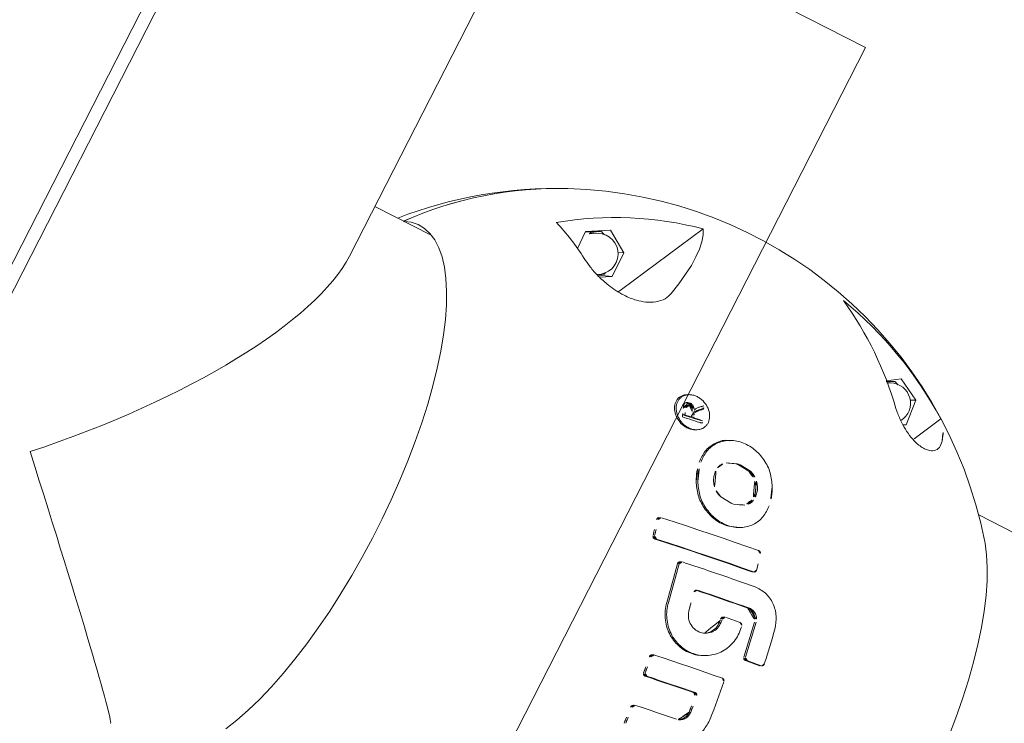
# Model space of a CAD drawing. Extents: x 5459245 to 5462690, y 5971016 to 5972523.
# Tile 102 of 198: x 5462452.005 to 5462452.231, y 5972211.66 to 5972211.821. Entities that reach past the tile are written whole.
import ezdxf

# ---------------------------------------------------------------- set-up
doc = ezdxf.new("R2010")
doc.units = 0
doc.layers.add('A_MAŁA ARCHITEKTURA', color=195, linetype='CONTINUOUS', lineweight=9)

# ---------------------------------------------------------------- blocks, each defined once
blk = doc.blocks.new('A$C43995eb0')
at = {"layer": 'A_MAŁA ARCHITEKTURA', "linetype": 'Continuous'}
for p, q in [((3380.14, 250.43), (3380.14, 221.75)), ((3371.38, 200.65), (3364.51, 204.04)), ((3363.28, 197), (3360.45, 191.76)), ((3369.31, 197.54), (3363.28, 197)), ((3363.28, 197), (3363.85, 195.82)), ((3369.69, 196.99), (3369.31, 197.54)), ((3369.31, 197.54), (3369.59, 196.85)), ((3360.45, 191.76), (3362.4, 188.9)), ((3433.66, 192.93), (3433.72, 192.77)), ((3362.38, 190.02), (3362.74, 189.28)), ((3425.22, 187.54), (3433.43, 189.02)), ((3425.38, 187.2), (3433.59, 188.68)), ((3415.31, 181.61), (3415.13, 182)), ((3415.3, 181.61), (3415.36, 181.45)), ((3427.42, 180.67), (3427.63, 180.24)), ((3437.58, 180.12), (3437.42, 180.46)), ((3407.89, 173.77), (3407.73, 174.11)), ((3402.48, 173.05), (3403.47, 170.66)), ((3402.64, 172.71), (3402.98, 171.89)), ((3454.78, 171.53), (3454.94, 171.19)), ((3394.77, 167.86), (3395.01, 170.65)), ((3394.93, 167.52), (3395.17, 170.31)), ((3403.55, 170.07), (3403.31, 167.27)), ((3403.47, 170.66), (3403.55, 170.07)), ((3442.51, 170.14), (3442.7, 169.75)), ((3394.85, 167.26), (3394.77, 167.86)), ((3395.84, 164.86), (3394.85, 167.26)), ((3395.01, 166.93), (3394.93, 167.52)), ((3395.66, 165.35), (3395.01, 166.93)), ((3420.65, 166.08), (3420.81, 165.74)), ((3390.73, 163.51), (3390.9, 163.17)), ((3389.86, 155.28), (3389.7, 155.62)), ((3413.82, 157.22), (3413.99, 156.89)), ((3387.39, 154.29), (3387.23, 154.63)), ((3388.03, 152.94), (3387.46, 153.37)), ((3390.19, 153.21), (3390.03, 153.54)), ((3392.37, 154.95), (3392.21, 155.28)), ((3388.4, 152.84), (3388.03, 152.94)), ((3388.06, 151.1), (3388.22, 150.76)), ((3389.06, 153.18), (3389.38, 153.29)), ((3389.22, 152.85), (3389.06, 153.18)), ((3389.22, 152.85), (3389.54, 152.95)), ((3389.54, 152.95), (3389.38, 153.29)), ((3390.28, 152.67), (3390.11, 153)), ((3390.53, 151.1), (3390.37, 151.44)), ((3385.74, 150.28), (3385.9, 149.94)), ((3387.64, 150.52), (3387.58, 150.73)), ((3371.38, 125.47), (3350.51, 135.78)), ((3372.24, 124.99), (3371.38, 125.47)), ((3363.66, 122.05), (3360.45, 117)), ((3369.7, 122.18), (3363.66, 122.05)), ((3363.66, 122.05), (3364.22, 120.89)), ((3371.15, 119.64), (3369.7, 122.18)), ((3369.7, 122.18), (3370.86, 119.28)), ((3370.03, 120.33), (3369.56, 120.41)), ((3360.45, 117), (3363.28, 112.07)), ((3361.63, 115.21), (3362, 114.43)), ((3362.38, 114.84), (3362.85, 113.86)), ((3363.28, 112.07), (3367.58, 112.17)), ((3380.14, 81.1), (3380.14, 66.5)), ((3392.9, 66.5), (3168.68, 66.5)), ((3236.28, 1.5), (3546.15, 1.5)), ((3236.28, -1.5), (3546.15, -1.5))]:
    blk.add_line(p, q, dxfattribs=at)
at = {"layer": 'A_MAŁA ARCHITEKTURA'}
for q in [(3596.64, 150), (3296.64, -150)]:
    blk.add_line((3296.64, 150), q, dxfattribs=at)
at = {"layer": 'A_MAŁA ARCHITEKTURA', "linetype": 'Continuous', "flags": 128}
for points in [[(3384.96, 225.77), (3385.26, 226.01), (3387.44, 227.51), (3389.93, 228.96), (3392.73, 230.34), (3395.82, 231.65), (3399.17, 232.88), (3402.78, 234.02), (3406.62, 235.07), (3410.68, 236.02), (3414.93, 236.87), (3419.35, 237.61), (3423.91, 238.23), (3428.59, 238.74)], [(3433.98, 189.7), (3433.93, 190.13), (3433.87, 190.56), (3433.82, 190.98), (3433.77, 191.41), (3433.71, 191.84), (3433.66, 192.26), (3433.61, 192.69), (3433.56, 193.11)], [(3434.14, 189.36), (3434.09, 189.79), (3434.04, 190.22), (3433.98, 190.65), (3433.93, 191.07), (3433.88, 191.5), (3433.82, 191.93), (3433.77, 192.35), (3433.72, 192.77)], [(3440.15, 186.51), (3440.42, 184.53), (3440.69, 182.53), (3440.97, 180.52), (3441.26, 178.49), (3441.56, 176.45), (3441.86, 174.4), (3442.17, 172.33), (3442.49, 170.26)], [(3424.79, 172.24), (3424.55, 173.83), (3424.32, 175.41), (3424.1, 176.99), (3423.88, 178.56), (3423.66, 180.12), (3423.45, 181.66), (3423.24, 183.2), (3423.04, 184.73)], [(3424.95, 171.9), (3424.71, 173.49), (3424.48, 175.08), (3424.26, 176.65), (3424.04, 178.22), (3423.82, 179.78), (3423.61, 181.33), (3423.4, 182.86), (3423.2, 184.39)], [(3426.92, 184.31), (3426.98, 183.87), (3427.04, 183.43), (3427.1, 182.99), (3427.16, 182.55), (3427.22, 182.11), (3427.28, 181.67), (3427.34, 181.23), (3427.4, 180.78)], [(3410.34, 180.57), (3410.72, 177.77), (3411.11, 174.94), (3411.52, 172.08), (3411.94, 169.18), (3412.38, 166.27), (3412.83, 163.33), (3413.29, 160.37), (3413.77, 157.4)], [(3418.63, 158.62), (3418.15, 161.59), (3417.69, 164.55), (3417.24, 167.48), (3416.8, 170.4), (3416.38, 173.29), (3415.97, 176.15), (3415.58, 178.99), (3415.2, 181.79)], [(3418.79, 158.28), (3418.31, 161.25), (3417.85, 164.21), (3417.4, 167.15), (3416.96, 170.06), (3416.54, 172.95), (3416.13, 175.82), (3415.74, 178.65), (3415.36, 181.45)], [(3447.61, 170.93), (3447.38, 172.39), (3447.16, 173.85), (3446.95, 175.31), (3446.73, 176.75), (3446.52, 178.19), (3446.32, 179.63), (3446.11, 181.05), (3445.91, 182.47)], [(3447.77, 170.59), (3447.55, 172.06), (3447.33, 173.51), (3447.11, 174.97), (3446.89, 176.41), (3446.68, 177.86), (3446.48, 179.29), (3446.27, 180.72), (3446.07, 182.14)], [(3453.28, 181.46), (3453.45, 180.26), (3453.62, 179.05), (3453.8, 177.84), (3453.98, 176.62), (3454.16, 175.4), (3454.34, 174.17), (3454.53, 172.94), (3454.72, 171.7)], [(3389.7, 155.62), (3389.74, 155.36), (3389.78, 155.1), (3389.82, 154.84), (3389.86, 154.58), (3389.9, 154.32), (3389.94, 154.06), (3389.99, 153.8), (3390.03, 153.54)], [(3391.02, 151.14), (3390.92, 151.73), (3390.83, 152.32), (3390.73, 152.91), (3390.63, 153.49), (3390.54, 154.08), (3390.45, 154.67), (3390.35, 155.26), (3390.26, 155.84)], [(3386.53, 154.34), (3386.64, 154.22), (3386.76, 154.1), (3386.88, 153.98), (3386.99, 153.86), (3387.11, 153.73), (3387.23, 153.61), (3387.34, 153.49), (3387.46, 153.37)], [(3387.94, 153.89), (3387.85, 153.98), (3387.76, 154.07), (3387.67, 154.17), (3387.58, 154.26), (3387.49, 154.35), (3387.41, 154.44), (3387.32, 154.54), (3387.23, 154.63)], [(3388.1, 153.55), (3388.01, 153.64), (3387.92, 153.74), (3387.83, 153.83), (3387.75, 153.92), (3387.66, 154.01), (3387.57, 154.11), (3387.48, 154.2), (3387.39, 154.29)], [(3389.86, 155.28), (3389.9, 155.02), (3389.94, 154.76), (3389.98, 154.51), (3390.02, 154.25), (3390.06, 153.99), (3390.11, 153.73), (3390.15, 153.47), (3390.19, 153.21)], [(3390.11, 153), (3390.15, 152.81), (3390.18, 152.61), (3390.21, 152.42), (3390.24, 152.22), (3390.27, 152.03), (3390.31, 151.83), (3390.34, 151.64), (3390.37, 151.44)], [(3390.28, 152.67), (3390.31, 152.47), (3390.34, 152.28), (3390.37, 152.08), (3390.4, 151.89), (3390.43, 151.69), (3390.47, 151.49), (3390.5, 151.3), (3390.53, 151.1)], [(3350.51, 135.78), (3351.77, 136.38), (3353.27, 136.82), (3355.01, 137.1), (3356.98, 137.21), (3359.18, 137.16), (3361.6, 136.93), (3364.22, 136.55), (3367.04, 136)], [(3380.14, 74.02), (3379.61, 75.52), (3379.35, 77.2), (3379.45, 78.88), (3379.91, 80.55), (3380.73, 82.21), (3381.9, 83.84), (3383.41, 85.44), (3385.26, 87), (3387.44, 88.51), (3389.93, 89.95), (3392.73, 91.34), (3395.82, 92.65), (3399.17, 93.88), (3402.78, 95.02), (3406.62, 96.07), (3410.68, 97.01), (3414.93, 97.86), (3419.35, 98.6), (3423.91, 99.22), (3428.59, 99.73), (3433.38, 100.12), (3438.23, 100.4), (3443.12, 100.54), (3448.04, 100.57), (3452.95, 100.47), (3457.82, 100.26), (3462.64, 99.92), (3467.36, 99.46), (3471.98, 98.88), (3476.47, 98.19), (3480.79, 97.39), (3484.93, 96.49), (3488.87, 95.48), (3492.58, 94.38), (3496.05, 93.19), (3499.25, 91.91), (3502.18, 90.56)]]:
    blk.add_lwpolyline(points, dxfattribs=at)
at = {"layer": 'A_MAŁA ARCHITEKTURA', "linetype": 'Continuous'}
for centre, radius, start, end in [((3446.64, 147.06), 100, 128.0836, 205.5243), ((3370.97, 197.96), 8.87, 103.3005, 136.7486), ((3439.63, 152.24), 91.25, 145.4096, 167.5764), ((3366.61, 192.04), 4.69, 59.3387, 205.5243), ((3422.89, 134.49), 81.46, 133.2849, 152.6852), ((3476.97, -74.37), 271.55, 99.3484, 101.1074), ((3478.96, -87.82), 277.64, 96.0468, 97.9172), ((3477.94, -82.09), 271.83, 100.6215, 100.7018), ((3479.54, -91.9), 277.03, 96.0499, 96.8558), ((3479.7, -92.24), 277.03, 96.0499, 96.8558), ((3472.96, -59.59), 248.77, 103.5873, 104.4529), ((3478.63, -87.08), 272.13, 100.6211, 100.7013), ((3478.79, -87.42), 272.13, 100.6211, 100.7013), ((3479.19, -91.89), 269.05, 100.6214, 101.5123), ((3480.39, -96.42), 268.73, 94.4826, 95.3216), ((3481.13, -103.57), 275.91, 97.0919, 97.8962), ((3481.29, -103.91), 275.91, 97.0919, 97.8962), ((3480.55, -96.76), 268.73, 94.4826, 95.3216), ((3479.04, -92.13), 264.28, 100.6181, 102.6197), ((3479.21, -92.46), 264.28, 100.6181, 102.6197), ((3475.47, -78.08), 242.79, 103.663, 104.5497), ((3452.93, -5.31), 172.91, 111.2499, 111.4505), ((3475.63, -78.42), 242.79, 103.663, 104.5497), ((3448.57, 5.27), 161.47, 112.326, 112.5953), ((3448.73, 4.93), 161.47, 112.326, 112.5953), ((3452.04, -4.31), 169.59, 111.449, 111.6858), ((3453.09, -5.65), 172.91, 111.2499, 111.4505), ((3451.76, -3.59), 168.29, 111.4895, 111.9319), ((3451.65, -4.02), 167.1, 111.514, 112.01), ((3452.12, -5.19), 167.84, 111.3502, 112.042), ((3452.2, -4.64), 169.59, 111.449, 111.6858), ((3429.31, 153.29), 80.72, 192.5355, 216.6015), ((3366.61, 116.86), 4.69, 25.5243, 205.5243), ((3366.56, 115.64), 4.11, 205.6689, 239.3734), ((3413.24, 88.01), 51.67, 149.0559, 160.6022), ((3446.64, 147.06), 100, 205.5243, 228.3177), ((3434.86, 141.53), 86.99, 205.582, 231.087), ((3434.99, 141.64), 87.15, 205.6063, 231.0627)]:
    blk.add_arc(centre, radius, start, end, dxfattribs=at)
for major_axis, ratio, start_param, end_param in [((63.23, -63.23), 0.32571, 1.589149, 2.826719), ((66.49, 66.49), 0.018355, 0.018353, 1.255922)]:
    blk.add_ellipse((3446.64, 0), major_axis=major_axis, ratio=ratio, start_param=start_param, end_param=end_param, dxfattribs=at)
for points, knots in [([(3368.93, 206.59), (3369.46, 206.68), (3370.51, 206.86), (3371.67, 206.15), (3372.23, 204.92), (3372.32, 203.57), (3372.16, 202.22), (3371.65, 200.45), (3370.65, 198.39), (3369.27, 196.29), (3368.02, 194.79), (3367.25, 194), (3367.04, 193.79)], [0, 0, 0, 0, 0.174816, 0.349121, 0.487759, 0.558039, 0.628131, 0.711653, 0.795688, 0.870344, 0.964497, 1, 1, 1, 1]), ([(3362.04, 191.67), (3362.03, 191.66), (3361.87, 191.39), (3361.74, 191.07), (3361.65, 190.8), (3361.65, 190.78)], [0, 0, 0, 0, 0.02424, 0.903693, 1, 1, 1, 1]), ([(3418.11, 183.66), (3418.1, 184.6), (3418.08, 186.46), (3419.5, 189.1), (3421.76, 191.19), (3423.69, 191.79), (3424.65, 192.09)], [0, 0, 0, 0, 0.250055, 0.49988, 0.74921, 1, 1, 1, 1]), ([(3432.86, 193.57), (3432.94, 193.58), (3433.11, 193.59), (3433.33, 193.49), (3433.5, 193.33), (3433.54, 193.18), (3433.56, 193.11)], [0, 0, 0, 0, 0.249706, 0.499533, 0.749438, 1, 1, 1, 1]), ([(3361.65, 190.78), (3361.7, 190.67), (3361.85, 190.41), (3362.19, 189.77), (3362.47, 189.24), (3362.58, 189.02)], [0, 0, 0, 0, 0.282795, 0.713659, 1, 1, 1, 1]), ([(3362.54, 188.98), (3362.5, 189.06), (3362.35, 189.36), (3362.17, 189.71), (3362.04, 189.95), (3362.02, 190)], [0, 0, 0, 0, 0.235555, 0.849169, 1, 1, 1, 1]), ([(3433.98, 189.7), (3433.98, 189.62), (3433.98, 189.47), (3433.86, 189.25), (3433.67, 189.09), (3433.51, 189.04), (3433.43, 189.02)], [0, 0, 0, 0, 0.249732, 0.499563, 0.749427, 1, 1, 1, 1]), ([(3423.04, 184.73), (3423.04, 185.04), (3423.03, 185.66), (3423.5, 186.54), (3424.26, 187.24), (3424.9, 187.44), (3425.22, 187.54)], [0, 0, 0, 0, 0.250626, 0.499785, 0.749162, 1, 1, 1, 1]), ([(3423.2, 184.39), (3423.2, 184.7), (3423.2, 185.32), (3423.66, 186.21), (3424.42, 186.9), (3425.06, 187.1), (3425.38, 187.2)], [0, 0, 0, 0, 0.250003, 0.499804, 0.749423, 1, 1, 1, 1]), ([(3434.14, 189.36), (3434.14, 189.28), (3434.14, 189.13), (3434.02, 188.92), (3433.83, 188.75), (3433.67, 188.7), (3433.59, 188.68)], [0, 0, 0, 0, 0.249732, 0.499563, 0.749427, 1, 1, 1, 1]), ([(3440.15, 186.51), (3440.15, 186.58), (3440.15, 186.74), (3440.27, 186.95), (3440.47, 187.12), (3440.63, 187.16), (3440.71, 187.18)], [0, 0, 0, 0, 0.249698, 0.499539, 0.74943, 1, 1, 1, 1]), ([(3449.71, 188.28), (3450.73, 188.28), (3452.78, 188.28), (3455.59, 186.92), (3457.32, 185.09), (3458.2, 183.34), (3458.4, 182.39), (3458.5, 181.92)], [0, 0, 0, 0, 0.249793, 0.499376, 0.748511, 0.873967, 1, 1, 1, 1]), ([(3426.92, 184.31), (3426.92, 184.39), (3426.92, 184.54), (3427.04, 184.76), (3427.22, 184.94), (3427.39, 184.98), (3427.47, 185.01)], [0, 0, 0, 0, 0.249729, 0.499554, 0.749429, 1, 1, 1, 1]), ([(3427.84, 185.08), (3428.44, 185.16), (3429.64, 185.31), (3431.42, 185.12), (3433.11, 184.6), (3434.65, 183.77), (3435.97, 182.65), (3437.03, 181.29), (3437.78, 179.74), (3438.21, 178.06), (3438.27, 176.32), (3438, 174.58), (3437.37, 172.9), (3436.43, 171.36), (3435.21, 170), (3433.75, 168.9), (3432.12, 168.06), (3430.94, 167.77), (3430.35, 167.63)], [0, 0, 0, 0, 0.0626572, 0.12507, 0.1876174, 0.250021, 0.3124917, 0.3749143, 0.4373382, 0.4998069, 0.5622118, 0.6247531, 0.6871651, 0.7498077, 0.8125151, 0.8748836, 0.9372603, 1, 1, 1, 1]), ([(3418.11, 183.66), (3418.36, 181.8), (3418.86, 178.05), (3419.69, 172.23), (3420.29, 168.25), (3420.6, 166.25)], [0, 0, 0, 0, 0.32968, 0.663009, 1, 1, 1, 1]), ([(3445.91, 182.47), (3445.91, 182.51), (3445.9, 182.59), (3445.93, 182.75), (3446.03, 182.93), (3446.23, 183.09), (3446.39, 183.13), (3446.47, 183.14)], [0, 0, 0, 0, 0.125396, 0.250607, 0.500138, 0.749752, 1, 1, 1, 1]), ([(3446.07, 182.14), (3446.07, 182.18), (3446.07, 182.25), (3446.1, 182.41), (3446.19, 182.59), (3446.39, 182.75), (3446.55, 182.79), (3446.64, 182.81)], [0, 0, 0, 0, 0.125396, 0.250607, 0.500138, 0.749752, 1, 1, 1, 1]), ([(3450.35, 183.58), (3450.69, 183.58), (3451.37, 183.58), (3452.31, 183.13), (3452.88, 182.52), (3453.18, 181.94), (3453.24, 181.62), (3453.28, 181.46)], [0, 0, 0, 0, 0.250366, 0.499308, 0.748473, 0.873948, 1, 1, 1, 1]), ([(3450.51, 183.25), (3450.85, 183.24), (3451.53, 183.24), (3452.46, 182.79), (3453.01, 182.24), (3453.19, 181.87), (3453.22, 181.78)], [0, 0, 0, 0, 0.304582, 0.608936, 0.91296, 1, 1, 1, 1]), ([(3410.34, 180.57), (3410.33, 180.61), (3410.33, 180.69), (3410.36, 180.85), (3410.45, 181.04), (3410.63, 181.23), (3410.79, 181.28), (3410.87, 181.31)], [0, 0, 0, 0, 0.125404, 0.250614, 0.50014, 0.749775, 1, 1, 1, 1]), ([(3414.51, 182.22), (3414.59, 182.23), (3414.75, 182.26), (3414.97, 182.17), (3415.14, 182.01), (3415.18, 181.86), (3415.2, 181.79)], [0, 0, 0, 0, 0.249767, 0.499596, 0.749427, 1, 1, 1, 1]), ([(3428.1, 180.31), (3428.02, 180.3), (3427.85, 180.29), (3427.63, 180.39), (3427.46, 180.56), (3427.42, 180.71), (3427.4, 180.78)], [0, 0, 0, 0, 0.249727, 0.499554, 0.749429, 1, 1, 1, 1]), ([(3428.48, 180.38), (3429.02, 180.42), (3430.1, 180.5), (3431.58, 179.85), (3432.66, 178.72), (3433.21, 177.25), (3433.1, 175.66), (3432.39, 174.19), (3431.17, 173.04), (3430.12, 172.72), (3429.6, 172.56)], [0, 0, 0, 0, 0.125363, 0.250002, 0.37487, 0.499739, 0.624391, 0.749729, 0.874846, 1, 1, 1, 1]), ([(3400.09, 178.08), (3401.08, 178.12), (3403.04, 178.2), (3405.67, 176.93), (3407.63, 174.73), (3408.63, 171.76), (3408.48, 168.47), (3407.29, 165.34), (3405.25, 162.65), (3403.46, 161.53), (3402.56, 160.97)], [0, 0, 0, 0, 0.125016, 0.249824, 0.374684, 0.499623, 0.624623, 0.749538, 0.874347, 1, 1, 1, 1]), ([(3428.26, 179.97), (3428.18, 179.97), (3428.01, 179.95), (3427.79, 180.05), (3427.65, 180.17), (3427.62, 180.27), (3427.62, 180.29)], [0, 0, 0, 0, 0.3054778, 0.6110783, 0.9167374, 1, 1, 1, 1]), ([(3428.64, 180.04), (3429.18, 180.08), (3430.26, 180.16), (3431.71, 179.5), (3432.63, 178.69), (3432.83, 178.07), (3432.88, 177.93)], [0, 0, 0, 0, 0.305587, 0.610931, 0.916064, 1, 1, 1, 1]), ([(3437.54, 180.1), (3437.66, 179.86), (3438.05, 179.12), (3438.36, 177.72), (3438.44, 175.98), (3438.16, 174.24), (3437.53, 172.56), (3436.59, 171.02), (3435.37, 169.67), (3433.91, 168.57), (3432.28, 167.72), (3431.1, 167.43), (3430.51, 167.29)], [0, 0, 0, 0, 0.04949, 0.154824, 0.260681, 0.365941, 0.471756, 0.577228, 0.682753, 0.788523, 0.89379, 1, 1, 1, 1]), ([(3398.33, 159.61), (3397.36, 159.56), (3395.42, 159.47), (3392.8, 160.69), (3390.84, 162.87), (3389.84, 165.85), (3389.99, 169.16), (3391.17, 172.32), (3393.19, 175.03), (3394.97, 176.16), (3395.87, 176.72)], [0, 0, 0, 0, 0.125047, 0.249774, 0.37459, 0.499526, 0.624535, 0.74948, 0.874322, 1, 1, 1, 1]), ([(3395.87, 176.72), (3396.56, 177.04), (3397.93, 177.68), (3399.37, 177.95), (3400.09, 178.08)], [0, 0, 0, 0, 0.5, 1, 1, 1, 1]), ([(3396.38, 172.94), (3396.7, 173.2), (3397.33, 173.7), (3398.41, 174.17), (3399.52, 174.41), (3400.24, 174.34), (3400.6, 174.3)], [0, 0, 0, 0, 0.2508859, 0.500258, 0.7504214, 1, 1, 1, 1]), ([(3396.54, 172.61), (3396.86, 172.86), (3397.49, 173.36), (3398.57, 173.83), (3399.68, 174.07), (3400.4, 174), (3400.77, 173.96)], [0, 0, 0, 0, 0.250886, 0.500258, 0.750421, 1, 1, 1, 1]), ([(3400.6, 174.3), (3400.98, 174.19), (3401.73, 173.98), (3402.23, 173.36), (3402.48, 173.05)], [0, 0, 0, 0, 0.500457, 1, 1, 1, 1]), ([(3400.77, 173.96), (3401.14, 173.86), (3401.89, 173.64), (3402.39, 173.02), (3402.64, 172.71)], [0, 0, 0, 0, 0.500457, 1, 1, 1, 1]), ([(3407.81, 173.74), (3408.13, 172.97), (3408.84, 171.27), (3408.62, 168.12), (3407.46, 165), (3405.41, 162.31), (3403.62, 161.2), (3402.72, 160.64)], [0, 0, 0, 0, 0.169497, 0.376967, 0.584294, 0.791447, 1, 1, 1, 1]), ([(3395.01, 170.65), (3395.15, 171.08), (3395.44, 171.96), (3396.06, 172.62), (3396.38, 172.94)], [0, 0, 0, 0, 0.499852, 1, 1, 1, 1]), ([(3395.17, 170.31), (3395.31, 170.75), (3395.6, 171.62), (3396.23, 172.28), (3396.54, 172.61)], [0, 0, 0, 0, 0.499852, 1, 1, 1, 1]), ([(3425.5, 171.75), (3425.41, 171.75), (3425.25, 171.73), (3425.02, 171.83), (3424.85, 172), (3424.81, 172.16), (3424.79, 172.24)], [0, 0, 0, 0, 0.249727, 0.499548, 0.749433, 1, 1, 1, 1]), ([(3455.47, 171.14), (3455.38, 171.14), (3455.21, 171.15), (3454.97, 171.27), (3454.79, 171.46), (3454.74, 171.62), (3454.72, 171.7)], [0, 0, 0, 0, 0.249782, 0.499668, 0.749468, 1, 1, 1, 1]), ([(3443.22, 169.72), (3443.14, 169.72), (3442.97, 169.72), (3442.73, 169.83), (3442.56, 170.02), (3442.51, 170.18), (3442.49, 170.26)], [0, 0, 0, 0, 0.249697, 0.499554, 0.749427, 1, 1, 1, 1]), ([(3443.38, 169.39), (3443.3, 169.38), (3443.13, 169.38), (3442.9, 169.5), (3442.75, 169.63), (3442.72, 169.73), (3442.71, 169.75)], [0, 0, 0, 0, 0.305397, 0.6109908, 0.9166032, 1, 1, 1, 1]), ([(3447.61, 170.93), (3447.61, 170.85), (3447.62, 170.72), (3447.56, 170.57), (3447.47, 170.43), (3447.31, 170.29), (3447.14, 170.25), (3447.06, 170.23)], [0, 0, 0, 0, 0.249434, 0.374986, 0.500178, 0.749768, 1, 1, 1, 1]), ([(3447.77, 170.59), (3447.77, 170.51), (3447.78, 170.39), (3447.72, 170.23), (3447.63, 170.09), (3447.47, 169.95), (3447.31, 169.91), (3447.22, 169.89)], [0, 0, 0, 0, 0.249434, 0.374986, 0.500178, 0.749768, 1, 1, 1, 1]), ([(3455.63, 170.81), (3455.54, 170.81), (3455.37, 170.81), (3455.14, 170.93), (3454.99, 171.07), (3454.95, 171.17), (3454.95, 171.2)], [0, 0, 0, 0, 0.304701, 0.609529, 0.914253, 1, 1, 1, 1]), ([(3403.31, 167.27), (3403.17, 166.83), (3402.89, 165.95), (3402.26, 165.29), (3401.95, 164.96)], [0, 0, 0, 0, 0.499568, 1, 1, 1, 1]), ([(3397.72, 163.6), (3397.35, 163.71), (3396.6, 163.92), (3396.09, 164.55), (3395.84, 164.86)], [0, 0, 0, 0, 0.5001467, 1, 1, 1, 1]), ([(3401.95, 164.96), (3401.63, 164.71), (3401, 164.2), (3399.92, 163.74), (3398.81, 163.49), (3398.09, 163.57), (3397.72, 163.6)], [0, 0, 0, 0, 0.250882, 0.500254, 0.750417, 1, 1, 1, 1]), ([(3421.31, 165.77), (3421.22, 165.76), (3421.06, 165.74), (3420.83, 165.84), (3420.66, 166.01), (3420.62, 166.17), (3420.6, 166.25)], [0, 0, 0, 0, 0.24974, 0.499545, 0.749445, 1, 1, 1, 1]), ([(3421.47, 165.43), (3421.39, 165.42), (3421.22, 165.4), (3421, 165.5), (3420.86, 165.63), (3420.82, 165.73), (3420.82, 165.75)], [0, 0, 0, 0, 0.3057443, 0.6115682, 0.9175077, 1, 1, 1, 1]), ([(3398.5, 159.27), (3397.52, 159.22), (3395.57, 159.12), (3393.02, 160.39), (3391.39, 161.85), (3391.04, 163.02), (3390.98, 163.2)], [0, 0, 0, 0, 0.314178, 0.6279204, 0.9416797, 1, 1, 1, 1]), ([(3402.56, 160.97), (3401.87, 160.66), (3400.48, 160.03), (3399.05, 159.75), (3398.33, 159.61)], [0, 0, 0, 0, 0.5, 1, 1, 1, 1]), ([(3402.72, 160.64), (3402.03, 160.32), (3400.64, 159.69), (3399.21, 159.41), (3398.5, 159.27)], [0, 0, 0, 0, 0.4998, 1, 1, 1, 1]), ([(3418.63, 158.62), (3418.63, 158.53), (3418.64, 158.36), (3418.54, 158.12), (3418.36, 157.92), (3418.2, 157.86), (3418.12, 157.83)], [0, 0, 0, 0, 0.249732, 0.499623, 0.749453, 1, 1, 1, 1]), ([(3418.79, 158.28), (3418.8, 158.19), (3418.8, 158.02), (3418.7, 157.78), (3418.52, 157.58), (3418.36, 157.52), (3418.28, 157.49)], [0, 0, 0, 0, 0.249732, 0.499623, 0.749453, 1, 1, 1, 1]), ([(3391.9, 155.81), (3392.04, 155.58), (3392.31, 155.14), (3392.54, 154.35), (3392.62, 153.51), (3392.53, 152.38), (3392.06, 151.04), (3391.11, 149.74), (3389.89, 148.85), (3388.52, 148.47), (3387.37, 148.66), (3386.56, 149.16), (3386.04, 149.71), (3385.65, 150.39), (3385.41, 151.18), (3385.33, 152.03), (3385.42, 153.16), (3385.87, 154.5), (3386.82, 155.81), (3388.04, 156.71), (3389.19, 157.03), (3390.12, 156.97), (3390.78, 156.75), (3391.41, 156.38), (3391.73, 156), (3391.9, 155.81)], [0, 0, 0, 0, 0.031344, 0.062532, 0.093803, 0.125143, 0.18746, 0.250059, 0.312384, 0.374662, 0.436777, 0.468112, 0.499312, 0.530623, 0.561946, 0.593296, 0.62481, 0.687375, 0.749906, 0.812436, 0.874735, 0.906014, 0.937359, 0.968627, 1, 1, 1, 1]), ([(3414.48, 156.92), (3414.4, 156.91), (3414.28, 156.89), (3414.13, 156.93), (3414.02, 156.99), (3413.93, 157.07), (3413.83, 157.2), (3413.79, 157.32), (3413.77, 157.4)], [0, 0, 0, 0, 0.249137, 0.374523, 0.499561, 0.624866, 0.750155, 1, 1, 1, 1]), ([(3414.64, 156.58), (3414.56, 156.57), (3414.44, 156.55), (3414.29, 156.6), (3414.18, 156.65), (3414.09, 156.73), (3414.02, 156.81), (3414, 156.87), (3413.99, 156.89)], [0, 0, 0, 0, 0.305101, 0.458653, 0.611777, 0.764926, 0.918672, 1, 1, 1, 1]), ([(3392.35, 154.94), (3392.38, 154.89), (3392.55, 154.61), (3392.69, 154), (3392.78, 153.17), (3392.69, 152.04), (3392.22, 150.7), (3391.27, 149.4), (3390.05, 148.51), (3388.68, 148.13), (3387.53, 148.32), (3386.72, 148.83), (3386.23, 149.33), (3386.01, 149.76), (3385.91, 149.95)], [0, 0, 0, 0, 0.014126, 0.076794, 0.13942, 0.20183, 0.326617, 0.45135, 0.575899, 0.700157, 0.82421, 0.886484, 0.949125, 1, 1, 1, 1]), ([(3387.94, 153.89), (3388.1, 153.72), (3388.35, 153.46), (3388.74, 153.19), (3388.96, 153.19), (3389.06, 153.18)], [0, 0, 0, 0, 0.50164, 0.769801, 1, 1, 1, 1]), ([(3388.1, 153.55), (3388.27, 153.38), (3388.52, 153.12), (3388.9, 152.86), (3389.12, 152.85), (3389.22, 152.85)], [0, 0, 0, 0, 0.50164, 0.769801, 1, 1, 1, 1]), ([(3387.42, 151.07), (3387.41, 151.16), (3387.39, 151.35), (3387.43, 151.64), (3387.51, 151.91), (3387.68, 152.24), (3387.98, 152.58), (3388.26, 152.75), (3388.4, 152.84)], [0, 0, 0, 0, 0.124959, 0.2503844, 0.3755973, 0.5005718, 0.7497262, 1, 1, 1, 1]), ([(3389.13, 150.39), (3388.97, 150.32), (3388.63, 150.2), (3388.18, 150.13), (3387.84, 150.28), (3387.64, 150.49), (3387.49, 150.75), (3387.44, 150.96), (3387.42, 151.07)], [0, 0, 0, 0, 0.250604, 0.499509, 0.62436, 0.749471, 0.874588, 1, 1, 1, 1]), ([(3387.58, 150.73), (3387.57, 150.82), (3387.55, 151.01), (3387.59, 151.3), (3387.67, 151.58), (3387.84, 151.91), (3388.14, 152.24), (3388.42, 152.41), (3388.56, 152.5)], [0, 0, 0, 0, 0.124959, 0.250384, 0.375597, 0.500572, 0.749726, 1, 1, 1, 1]), ([(3388.91, 152.52), (3388.79, 152.47), (3388.56, 152.38), (3388.28, 152.18), (3388.11, 151.96), (3388.03, 151.75), (3387.98, 151.53), (3387.99, 151.38), (3387.99, 151.3)], [0, 0, 0, 0, 0.2506086, 0.4978625, 0.6229763, 0.7489378, 0.87435, 1, 1, 1, 1]), ([(3387.99, 151.3), (3388.01, 151.24), (3388.04, 151.12), (3388.13, 150.97), (3388.26, 150.86), (3388.46, 150.78), (3388.72, 150.79), (3388.92, 150.87), (3389.03, 150.91)], [0, 0, 0, 0, 0.125005, 0.249629, 0.374612, 0.499949, 0.749343, 1, 1, 1, 1]), ([(3388.22, 150.76), (3388.24, 150.72), (3388.3, 150.62), (3388.42, 150.52), (3388.62, 150.44), (3388.88, 150.46), (3389.09, 150.53), (3389.19, 150.57)], [0, 0, 0, 0, 0.1196582, 0.2662886, 0.4133352, 0.7059266, 1, 1, 1, 1]), ([(3367.04, 136), (3367.61, 135.82), (3368.74, 135.45), (3370.32, 133.91), (3371.44, 131.83), (3372.14, 129.32), (3372.35, 126.78), (3372.21, 124.34), (3371.82, 121.86), (3371.1, 119.22), (3370.07, 116.66), (3369.3, 115.25), (3368.93, 114.57)], [0, 0, 0, 0, 0.094019, 0.1888407, 0.2709308, 0.3446243, 0.4512183, 0.5316437, 0.6122297, 0.744947, 0.8779326, 1, 1, 1, 1]), ([(3370.74, 119.28), (3370.61, 119.48), (3370.33, 119.92), (3370.12, 120.22), (3370.04, 120.32), (3370.03, 120.33)], [0, 0, 0, 0, 0.443956, 0.945118, 1, 1, 1, 1]), ([(3362.04, 116.28), (3362, 116.18), (3361.85, 115.87), (3361.71, 115.5), (3361.65, 115.26), (3361.63, 115.21)], [0, 0, 0, 0, 0.256024, 0.853208, 1, 1, 1, 1]), ([(3361.63, 115.21), (3361.63, 115.21), (3361.68, 115.15), (3361.85, 114.91), (3362.28, 114.25), (3362.9, 113.28), (3363.39, 112.49), (3363.64, 112.08)], [0, 0, 0, 0, 0.000171, 0.139874, 0.368534, 0.679424, 1, 1, 1, 1]), ([(3363.45, 112.08), (3363.14, 112.57), (3362.67, 113.31), (3362.17, 114.14), (3362.02, 114.41), (3362, 114.43)], [0, 0, 0, 0, 0.642533, 0.964718, 1, 1, 1, 1])]:
    blk.add_open_spline(points, degree=3, knots=knots, dxfattribs=at)

msp = doc.modelspace()

# ---------------------------------------------------------------- block references
at = {"layer": 'A_MAŁA ARCHITEKTURA', "xscale": 0.001, "yscale": 0.001, "zscale": 0.001, "rotation": 242.9301705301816}
msp.add_blockref('A$C43995eb0', (5462453.5658, 5972214.81866), dxfattribs=at)

doc.saveas('drawing.dxf')
